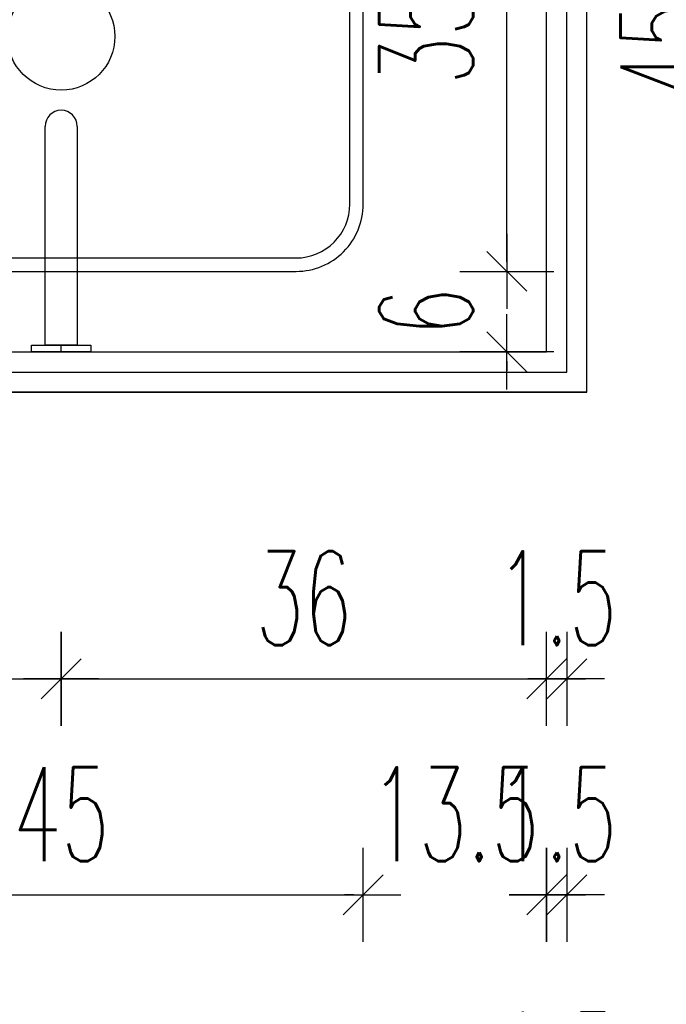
# Model space of a CAD drawing. Header units: centimetres. Extents: x -15121 to 30567, y -60641 to 0.
# Tile 233 of 256: x 10692 to 10740, y -24898 to -24825. Entities that reach past the tile are written whole.
import ezdxf

# ---------------------------------------------------------------- set-up
doc = ezdxf.new("R2010")
doc.units = ezdxf.units.CM
doc.header["$LTSCALE"] = 60
for name, color, linetype in [('AIKA sanitariaty', 7, 'Continuous'), ('AIKA TYNK', 5, 'Continuous'), ('AIKA widoki wymiarowanie', 7, 'Continuous'), ('AIKA widokowe', 7, 'Continuous'), ('AIKA wymiarowanie gnaizdka rzut lobby', 7, 'Continuous'), ('AIKA ŚCIANA', 8, 'Continuous')]:
    doc.layers.add(name, color=color, linetype=linetype)
doc.layers.add('opisy', color=1, linetype='Continuous', lineweight=15)
doc.styles.add('wymiar', font='txt.shx', dxfattribs={"width": 0.6})
doc.dimstyles.new('Dwudziestka', dxfattribs={"dimtxt": 7, "dimasz": 0.7, "dimexe": 5, "dimexo": 0, "dimgap": 2.5, "dimtad": 1, "dimtoh": 1, "dimdec": 3, "dimrnd": 0.5, "dimdsep": 46, "dimtxsty": 'wymiar', "dimblk": 'znacznik', "dimcen": 0, "dimdle": 5, "dimse1": 1, "dimse2": 1, "dimclrd": 256, "dimclre": 256, "dimclrt": 256, "dimadec": 0, "dimazin": 0, "dimtfac": 0.4, "dimtdec": 3, "dimtix": 1, "dimtofl": 0, "dimtmove": 2, "dimatfit": 3, "dimldrblk": 'znacznik', "dimfxl": 1, "dimtolj": 1, "dimarcsym": 0})

# ---------------------------------------------------------------- blocks, each defined once
blk = doc.blocks.new('SL umywalka 45')
at = {"layer": 'AIKA sanitariaty'}
for points in [[(-17.5, -17.5), (17.5, -17.5, 0.414214), (22.5, -12.5), (22.5, 12.5, 0.414214), (17.5, 17.5), (-17.5, 17.5, 0.414214), (-22.5, 12.5), (-22.5, -12.5, 0.414214)], [(-17.5, -16.5), (17.5, -16.5, 0.414214), (21.5, -12.5), (21.5, 12.5, 0.414214), (17.5, 16.5), (-17.5, 16.5, 0.414214), (-21.5, 12.5), (-21.5, -12.5, 0.414214)]]:
    blk.add_lwpolyline(points, format="xyb", close=True, dxfattribs=at)
blk.add_circle((0, 0), 4, dxfattribs=at)
blk = doc.blocks.new('znacznik')
at = {"color": 0}
for points in [[(0, -5), (0, 5)], [(-4, 0), (4, 0)]]:
    blk.add_lwpolyline(points, dxfattribs=at)
at = {"color": 1}
blk.add_lwpolyline([(-2.12, -2.12), (2.12, 2.12)], dxfattribs=at)
blk = doc.blocks.new('*D6485')
at = {"layer": 'AIKA widoki wymiarowanie', "lineweight": -2, "transparency": 16777216}
blk.add_line((10655.867, -24874.149), (10694.467, -24874.149), dxfattribs=at)
at = {"layer": 'Defpoints', "color": 0, "transparency": 16777216}
for p in [(10695.167, -24826.302), (10655.167, -24842.565), (10695.167, -24874.149)]:
    blk.add_point(p, dxfattribs=at)
at = {"layer": 'AIKA widoki wymiarowanie', "lineweight": -2, "transparency": 16777216, "xscale": 0.7, "yscale": 0.7, "zscale": 0.7, "rotation": 180}
blk.add_blockref('znacznik', (10655.167, -24874.149), dxfattribs=at)
at = {"layer": 'AIKA widoki wymiarowanie', "lineweight": -2, "transparency": 16777216, "xscale": 0.7, "yscale": 0.7, "zscale": 0.7}
blk.add_blockref('znacznik', (10695.167, -24874.149), dxfattribs=at)
at = {"layer": 'AIKA widoki wymiarowanie', "transparency": 16777216, "insert": (10675.167, -24868.149), "char_height": 7, "attachment_point": 5, "style": 'wymiar'}
blk.add_mtext('\\A1;40', dxfattribs=at)
blk = doc.blocks.new('*D6486')
at = {"layer": 'AIKA widoki wymiarowanie', "lineweight": -2, "transparency": 16777216}
blk.add_line((10695.867, -24874.149), (10730.63, -24874.149), dxfattribs=at)
at = {"layer": 'Defpoints', "color": 0, "transparency": 16777216}
for p in [(10695.167, -24826.302), (10731.33, -24849.802), (10731.33, -24874.149)]:
    blk.add_point(p, dxfattribs=at)
at = {"layer": 'AIKA widoki wymiarowanie', "lineweight": -2, "transparency": 16777216, "xscale": 0.7, "yscale": 0.7, "zscale": 0.7, "rotation": 180}
blk.add_blockref('znacznik', (10695.167, -24874.149), dxfattribs=at)
at = {"layer": 'AIKA widoki wymiarowanie', "lineweight": -2, "transparency": 16777216, "xscale": 0.7, "yscale": 0.7, "zscale": 0.7}
blk.add_blockref('znacznik', (10731.33, -24874.149), dxfattribs=at)
at = {"layer": 'AIKA widoki wymiarowanie', "transparency": 16777216, "insert": (10713.249, -24868.149), "char_height": 7, "attachment_point": 5, "style": 'wymiar'}
blk.add_mtext('\\A1;36', dxfattribs=at)
blk = doc.blocks.new('*D6487')
at = {"layer": 'AIKA widoki wymiarowanie', "lineweight": -2, "transparency": 16777216}
for p, q in [((10730.63, -24874.149), (10729.93, -24874.149)), ((10733.53, -24874.149), (10734.23, -24874.149))]:
    blk.add_line(p, q, dxfattribs=at)
at = {"layer": 'Defpoints', "color": 0, "transparency": 16777216}
for p in [(10731.33, -24849.802), (10732.83, -24851.302), (10732.83, -24874.149)]:
    blk.add_point(p, dxfattribs=at)
at = {"layer": 'AIKA widoki wymiarowanie', "lineweight": -2, "transparency": 16777216, "xscale": 0.7, "yscale": 0.7, "zscale": 0.7}
blk.add_blockref('znacznik', (10731.33, -24874.149), dxfattribs=at)
at = {"layer": 'AIKA widoki wymiarowanie', "lineweight": -2, "transparency": 16777216, "xscale": 0.7, "yscale": 0.7, "zscale": 0.7, "rotation": 180}
blk.add_blockref('znacznik', (10732.83, -24874.149), dxfattribs=at)
at = {"layer": 'AIKA widoki wymiarowanie', "transparency": 16777216, "insert": (10732.08, -24868.149), "char_height": 7, "attachment_point": 5, "style": 'wymiar'}
blk.add_mtext('\\A1;1.5', dxfattribs=at)
blk = doc.blocks.new('*D6494')
at = {"layer": 'AIKA widoki wymiarowanie', "lineweight": -2, "transparency": 16777216}
blk.add_line((10673.367, -24890.245), (10716.967, -24890.245), dxfattribs=at)
at = {"layer": 'Defpoints', "color": 0, "transparency": 16777216}
for p in [(10717.667, -24826.302), (10672.667, -24829.139), (10717.667, -24890.245)]:
    blk.add_point(p, dxfattribs=at)
at = {"layer": 'AIKA widoki wymiarowanie', "lineweight": -2, "transparency": 16777216, "xscale": 0.7, "yscale": 0.7, "zscale": 0.7, "rotation": 180}
blk.add_blockref('znacznik', (10672.667, -24890.245), dxfattribs=at)
at = {"layer": 'AIKA widoki wymiarowanie', "lineweight": -2, "transparency": 16777216, "xscale": 0.7, "yscale": 0.7, "zscale": 0.7}
blk.add_blockref('znacznik', (10717.667, -24890.245), dxfattribs=at)
at = {"layer": 'AIKA widoki wymiarowanie', "transparency": 16777216, "insert": (10695.167, -24884.245), "char_height": 7, "attachment_point": 5, "style": 'wymiar'}
blk.add_mtext('\\A1;45', dxfattribs=at)
blk = doc.blocks.new('*D6495')
at = {"layer": 'AIKA widoki wymiarowanie', "lineweight": -2, "transparency": 16777216}
for p, q in [((10716.967, -24890.245), (10716.267, -24890.245)), ((10732.03, -24890.245), (10732.73, -24890.245))]:
    blk.add_line(p, q, dxfattribs=at)
at = {"layer": 'Defpoints', "color": 0, "transparency": 16777216}
for p in [(10717.667, -24826.302), (10731.33, -24829.887), (10731.33, -24890.245)]:
    blk.add_point(p, dxfattribs=at)
at = {"layer": 'AIKA widoki wymiarowanie', "lineweight": -2, "transparency": 16777216, "xscale": 0.7, "yscale": 0.7, "zscale": 0.7}
blk.add_blockref('znacznik', (10717.667, -24890.245), dxfattribs=at)
at = {"layer": 'AIKA widoki wymiarowanie', "lineweight": -2, "transparency": 16777216, "xscale": 0.7, "yscale": 0.7, "zscale": 0.7, "rotation": 180}
blk.add_blockref('znacznik', (10731.33, -24890.245), dxfattribs=at)
at = {"layer": 'AIKA widoki wymiarowanie', "transparency": 16777216, "insert": (10724.499, -24884.245), "char_height": 7, "attachment_point": 5, "style": 'wymiar'}
blk.add_mtext('\\A1;13.5', dxfattribs=at)
blk = doc.blocks.new('*D6496')
at = {"layer": 'AIKA widoki wymiarowanie', "lineweight": -2, "transparency": 16777216}
for p, q in [((10730.63, -24890.245), (10729.93, -24890.245)), ((10733.53, -24890.245), (10734.23, -24890.245))]:
    blk.add_line(p, q, dxfattribs=at)
at = {"layer": 'Defpoints', "color": 0, "transparency": 16777216}
for p in [(10731.33, -24829.887), (10732.83, -24851.302), (10732.83, -24890.245)]:
    blk.add_point(p, dxfattribs=at)
at = {"layer": 'AIKA widoki wymiarowanie', "lineweight": -2, "transparency": 16777216, "xscale": 0.7, "yscale": 0.7, "zscale": 0.7}
blk.add_blockref('znacznik', (10731.33, -24890.245), dxfattribs=at)
at = {"layer": 'AIKA widoki wymiarowanie', "lineweight": -2, "transparency": 16777216, "xscale": 0.7, "yscale": 0.7, "zscale": 0.7, "rotation": 180}
blk.add_blockref('znacznik', (10732.83, -24890.245), dxfattribs=at)
at = {"layer": 'AIKA widoki wymiarowanie', "transparency": 16777216, "insert": (10732.08, -24884.245), "char_height": 7, "attachment_point": 5, "style": 'wymiar'}
blk.add_mtext('\\A1;1.5', dxfattribs=at)
blk = doc.blocks.new('*D6307')
at = {"layer": 'AIKA widoki wymiarowanie', "lineweight": -2, "transparency": 16777216}
blk.add_line((10488.867, -24908.511), (10730.63, -24908.511), dxfattribs=at)
at = {"layer": 'Defpoints', "color": 0, "transparency": 16777216}
for p in [(10488.167, -24828.06), (10731.33, -24849.802), (10731.33, -24908.511)]:
    blk.add_point(p, dxfattribs=at)
at = {"layer": 'AIKA widoki wymiarowanie', "lineweight": -2, "transparency": 16777216, "xscale": 0.7, "yscale": 0.7, "zscale": 0.7, "rotation": 180}
blk.add_blockref('znacznik', (10488.167, -24908.511), dxfattribs=at)
at = {"layer": 'AIKA widoki wymiarowanie', "lineweight": -2, "transparency": 16777216, "xscale": 0.7, "yscale": 0.7, "zscale": 0.7}
blk.add_blockref('znacznik', (10731.33, -24908.511), dxfattribs=at)
at = {"layer": 'AIKA widoki wymiarowanie', "transparency": 16777216, "insert": (10609.749, -24902.511), "char_height": 7, "attachment_point": 5, "style": 'wymiar'}
blk.add_mtext('\\A1;243', dxfattribs=at)
blk = doc.blocks.new('*D6308')
at = {"layer": 'AIKA widoki wymiarowanie', "lineweight": -2, "transparency": 16777216}
for p, q in [((10730.63, -24908.511), (10729.93, -24908.511)), ((10733.53, -24908.511), (10734.23, -24908.511))]:
    blk.add_line(p, q, dxfattribs=at)
at = {"layer": 'Defpoints', "color": 0, "transparency": 16777216}
for p in [(10731.33, -24849.802), (10732.83, -24851.302), (10732.83, -24908.511)]:
    blk.add_point(p, dxfattribs=at)
at = {"layer": 'AIKA widoki wymiarowanie', "lineweight": -2, "transparency": 16777216, "xscale": 0.7, "yscale": 0.7, "zscale": 0.7}
blk.add_blockref('znacznik', (10731.33, -24908.511), dxfattribs=at)
at = {"layer": 'AIKA widoki wymiarowanie', "lineweight": -2, "transparency": 16777216, "xscale": 0.7, "yscale": 0.7, "zscale": 0.7, "rotation": 180}
blk.add_blockref('znacznik', (10732.83, -24908.511), dxfattribs=at)
at = {"layer": 'AIKA widoki wymiarowanie', "transparency": 16777216, "insert": (10732.08, -24902.511), "char_height": 7, "attachment_point": 5, "style": 'wymiar'}
blk.add_mtext('\\A1;1.5', dxfattribs=at)
blk = doc.blocks.new('*D6503')
at = {"layer": 'AIKA widoki wymiarowanie', "lineweight": -2, "transparency": 16777216}
for p, q in [((10728.36, -24843.102), (10728.36, -24842.402)), ((10728.36, -24850.502), (10728.36, -24851.202))]:
    blk.add_line(p, q, dxfattribs=at)
at = {"layer": 'Defpoints', "color": 0, "transparency": 16777216}
for p in [(10708.867, -24843.802), (10728.36, -24843.802), (10727.664, -24849.802)]:
    blk.add_point(p, dxfattribs=at)
at = {"layer": 'AIKA widoki wymiarowanie', "lineweight": -2, "transparency": 16777216, "xscale": 0.7, "yscale": 0.7, "zscale": 0.7}
for p, rotation in [((10728.36, -24843.802), 270), ((10728.36, -24849.802), 90)]:
    blk.add_blockref('znacznik', p, dxfattribs=dict(at, rotation=rotation))
at = {"layer": 'AIKA widoki wymiarowanie', "transparency": 16777216, "insert": (10722.36, -24846.802), "char_height": 7, "attachment_point": 5, "rotation": 90, "style": 'wymiar'}
blk.add_mtext('\\A1;6', dxfattribs=at)
blk = doc.blocks.new('*D6504')
at = {"layer": 'AIKA widoki wymiarowanie', "lineweight": -2, "transparency": 16777216}
blk.add_line((10728.36, -24843.102), (10728.36, -24809.502), dxfattribs=at)
at = {"layer": 'Defpoints', "color": 0, "transparency": 16777216}
for p in [(10699.469, -24808.802), (10728.36, -24808.802), (10708.867, -24843.802)]:
    blk.add_point(p, dxfattribs=at)
at = {"layer": 'AIKA widoki wymiarowanie', "lineweight": -2, "transparency": 16777216, "xscale": 0.7, "yscale": 0.7, "zscale": 0.7}
for p, rotation in [((10728.36, -24808.802), 90), ((10728.36, -24843.802), 270)]:
    blk.add_blockref('znacznik', p, dxfattribs=dict(at, rotation=rotation))
at = {"layer": 'AIKA widoki wymiarowanie', "transparency": 16777216, "insert": (10722.36, -24826.302), "char_height": 7, "attachment_point": 5, "rotation": 90, "style": 'wymiar'}
blk.add_mtext('\\A1;35', dxfattribs=at)
blk = doc.blocks.new('*D6506')
at = {"layer": 'AIKA widoki wymiarowanie', "lineweight": -2, "transparency": 16777216}
blk.add_line((10746.33, -24805.502), (10746.33, -24849.102), dxfattribs=at)
at = {"layer": 'Defpoints', "color": 0, "transparency": 16777216}
for p in [(10711.029, -24804.802), (10711.029, -24849.802), (10746.33, -24849.802)]:
    blk.add_point(p, dxfattribs=at)
at = {"layer": 'AIKA widoki wymiarowanie', "lineweight": -2, "transparency": 16777216, "xscale": 0.7, "yscale": 0.7, "zscale": 0.7}
for p, rotation in [((10746.33, -24804.802), 90), ((10746.33, -24849.802), 270)]:
    blk.add_blockref('znacznik', p, dxfattribs=dict(at, rotation=rotation))
at = {"layer": 'AIKA widoki wymiarowanie', "transparency": 16777216, "insert": (10740.33, -24827.302), "char_height": 7, "attachment_point": 5, "rotation": 90, "style": 'wymiar'}
blk.add_mtext('\\A1;45', dxfattribs=at)

msp = doc.modelspace()

# ---------------------------------------------------------------- linework, layer by layer
at = {"layer": 'AIKA sanitariaty'}
for p, q in [((10693.9672, -24849.2918), (10693.9672, -24833.0018)), ((10696.3672, -24833.0018), (10696.3672, -24849.2918)), ((10692.9672, -24849.8018), (10692.9672, -24849.2918)), ((10692.9672, -24849.2918), (10697.3672, -24849.2918)), ((10697.3672, -24849.8018), (10692.9672, -24849.8018)), ((10696.3672, -24849.2918), (10693.9672, -24849.2918)), ((10695.1672, -24849.8018), (10695.1672, -24849.2918)), ((10697.3672, -24849.2918), (10697.3672, -24849.8018))]:
    msp.add_line(p, q, dxfattribs=at)
msp.add_arc((10695.1672, -24833.0018), 1.2, 0, 180, dxfattribs=at)
at = {"layer": 'AIKA TYNK'}
for p, q in [((10732.8304, -24851.3018), (10732.8304, -24780.8018)), ((10508.1672, -24851.3018), (10732.8304, -24851.3018))]:
    msp.add_line(p, q, dxfattribs=at)
at = {"layer": 'AIKA widokowe'}
for p, q in [((10731.3304, -24849.8018), (10731.3304, -24780.8018)), ((10509.6672, -24849.8018), (10731.3304, -24849.8018))]:
    msp.add_line(p, q, dxfattribs=at)
at = {"layer": 'AIKA wymiarowanie gnaizdka rzut lobby', "color": 8}
msp.add_lwpolyline([(10550.6671, -24669.8018), (10485.1672, -24669.8018), (10485.1672, -24832.8018), (10508.1672, -24832.8018), (10508.1672, -24852.8018), (10734.3304, -24852.8018), (10734.3304, -24780.8018)], dxfattribs=at)
at = {"layer": 'AIKA ŚCIANA'}
msp.add_line((10734.3304, -24852.8018), (10485.1672, -24852.8018), dxfattribs=at)
at = {"layer": 'opisy', "color": 5}
msp.add_line((10734.3304, -24780.8018), (10734.3304, -24852.8018), dxfattribs=at)

# ---------------------------------------------------------------- block references
at = {"layer": 'AIKA widokowe', "color": 8}
msp.add_blockref('SL umywalka 45', (10695.1672, -24826.3018), dxfattribs=at)

# ---------------------------------------------------------------- dimensions: what is measured, and where the dimension line sits
at = {"layer": 'AIKA widoki wymiarowanie'}
for base, p1, p2, picture, middle in [((10746.3304, -24849.8018), (10711.0292, -24804.8018), (10711.0292, -24849.8018), '*D6506', (10740.3304, -24827.3018)), ((10728.3599, -24808.8018), (10708.8674, -24843.8018), (10699.4692, -24808.8018), '*D6504', (10722.3599, -24826.3018)), ((10728.3599, -24843.8018), (10727.6641, -24849.8018), (10708.8674, -24843.8018), '*D6503', (10722.3599, -24846.8018))]:
    dim = msp.add_linear_dim(base=base, p1=p1, p2=p2, angle=90, dimstyle='Dwudziestka', dxfattribs=at)
    dim.commit()
    dim.dimension.update_dxf_attribs({"geometry": picture, "text_midpoint": middle})
for base, p1, p2, picture, middle in [((10695.1672, -24874.149), (10655.1672, -24842.5653), (10695.1672, -24826.3018), '*D6485', (10675.1672, -24868.149)), ((10717.6672, -24890.2451), (10672.6672, -24829.1392), (10717.6672, -24826.3018), '*D6494', (10695.1672, -24884.2451)), ((10731.3304, -24874.149), (10695.1672, -24826.3018), (10731.3304, -24849.8018), '*D6486', (10713.2488, -24868.149)), ((10731.3304, -24890.2451), (10717.6672, -24826.3018), (10731.3304, -24829.8871), '*D6495', (10724.4988, -24884.2451)), ((10731.3304, -24908.5108), (10488.1672, -24828.0604), (10731.3304, -24849.8018), '*D6307', (10609.7488, -24902.5108)), ((10732.8304, -24890.2451), (10731.3304, -24829.8871), (10732.8304, -24851.3018), '*D6496', (10732.0804, -24884.2451)), ((10732.8304, -24874.149), (10731.3304, -24849.8018), (10732.8304, -24851.3018), '*D6487', (10732.0804, -24868.149)), ((10732.8304, -24908.5108), (10731.3304, -24849.8018), (10732.8304, -24851.3018), '*D6308', (10732.0804, -24902.5108))]:
    dim = msp.add_linear_dim(base=base, p1=p1, p2=p2, dimstyle='Dwudziestka', dxfattribs=at)
    dim.commit()
    dim.dimension.update_dxf_attribs({"geometry": picture, "text_midpoint": middle})

doc.saveas('drawing.dxf')
